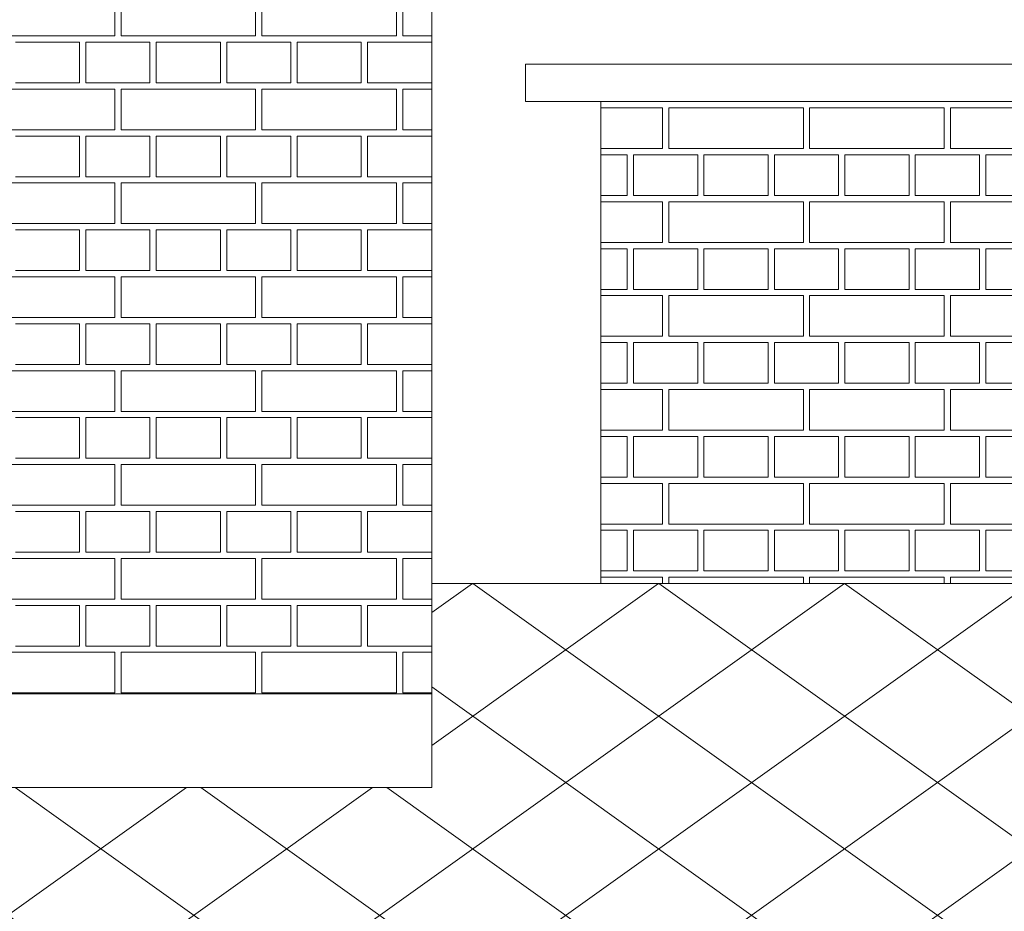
# Model space of a CAD drawing. Extents: x -396299 to -11759, y -15022 to 18278.
# Tile 32 of 205: x -321207 to -319634, y 11577 to 13002. Entities that reach past the tile are written whole.
import ezdxf

# ---------------------------------------------------------------- set-up
doc = ezdxf.new("R2010")
doc.units = 0
doc.header["$MEASUREMENT"] = 0
doc.layers.add('Arch kolorystyka_Nr_Pióra__102', color=7, linetype='Continuous', lineweight=13, true_color=0xcccccc)
doc.layers.add('arch wypelnienia_Nr_Pióra__2', color=7, linetype='Continuous', lineweight=13, true_color=0x7f7f7f)
doc.layers.add('INWENT DACH_Nr_Pióra__21', color=7, linetype='Continuous', lineweight=13)
doc.layers.add('INWENT.ŚCIANY_Nr_Pióra__21', color=7, linetype='Continuous', lineweight=13)

# ---------------------------------------------------------------- blocks, each defined once
blk = doc.blocks.new('*X26')
at = {"layer": 'Arch kolorystyka_Nr_Pióra__102', "linetype": 'Continuous'}
for p, q in [((-320278.7, 12860.6), (-320180, 12860.6)), ((-320180, 12795.6), (-320180, 12860.6)), ((-320170, 12795.6), (-320170, 12860.6)), ((-320170, 12860.6), (-319955, 12860.6)), ((-319955, 12795.6), (-319955, 12860.6)), ((-319945, 12795.6), (-319945, 12860.6)), ((-319945, 12860.6), (-319730, 12860.6)), ((-319730, 12795.6), (-319730, 12860.6)), ((-319720, 12795.6), (-319720, 12860.6)), ((-319720, 12860.6), (-319505, 12860.6)), ((-319505, 12795.6), (-319505, 12860.6)), ((-319495, 12795.6), (-319495, 12860.6)), ((-319495, 12860.6), (-319280, 12860.6)), ((-319280, 12795.6), (-319280, 12860.6)), ((-319270, 12795.6), (-319270, 12860.6)), ((-319270, 12860.6), (-319055, 12860.6)), ((-319055, 12795.6), (-319055, 12860.6)), ((-319045, 12795.6), (-319045, 12860.6)), ((-319045, 12860.6), (-318998.7, 12860.6)), ((-320180, 12795.6), (-320278.7, 12795.6)), ((-319955, 12795.6), (-320170, 12795.6)), ((-319730, 12795.6), (-319945, 12795.6)), ((-319505, 12795.6), (-319720, 12795.6)), ((-319280, 12795.6), (-319495, 12795.6)), ((-319055, 12795.6), (-319270, 12795.6)), ((-318998.7, 12795.6), (-319045, 12795.6)), ((-320236.2, 12785.6), (-320278.7, 12785.6)), ((-320236.2, 12785.6), (-320236.2, 12720.6)), ((-320123.7, 12785.6), (-320226.2, 12785.6)), ((-320226.2, 12785.6), (-320226.2, 12720.6)), ((-320123.7, 12785.6), (-320123.7, 12720.6)), ((-320011.2, 12785.6), (-320113.7, 12785.6)), ((-320113.7, 12785.6), (-320113.7, 12720.6)), ((-320011.2, 12785.6), (-320011.2, 12720.6)), ((-319898.7, 12785.6), (-320001.2, 12785.6)), ((-320001.2, 12785.6), (-320001.2, 12720.6)), ((-319898.7, 12785.6), (-319898.7, 12720.6)), ((-319786.2, 12785.6), (-319888.7, 12785.6)), ((-319888.7, 12785.6), (-319888.7, 12720.6)), ((-319786.2, 12785.6), (-319786.2, 12720.6)), ((-319673.7, 12785.6), (-319776.2, 12785.6)), ((-319776.2, 12785.6), (-319776.2, 12720.6)), ((-319673.7, 12785.6), (-319673.7, 12720.6)), ((-319561.2, 12785.6), (-319663.7, 12785.6)), ((-319663.7, 12785.6), (-319663.7, 12720.6)), ((-319561.2, 12785.6), (-319561.2, 12720.6)), ((-319448.7, 12785.6), (-319551.2, 12785.6)), ((-319551.2, 12785.6), (-319551.2, 12720.6)), ((-319448.7, 12785.6), (-319448.7, 12720.6)), ((-319336.2, 12785.6), (-319438.7, 12785.6)), ((-319438.7, 12785.6), (-319438.7, 12720.6)), ((-319336.2, 12785.6), (-319336.2, 12720.6)), ((-319223.7, 12785.6), (-319326.2, 12785.6)), ((-319326.2, 12785.6), (-319326.2, 12720.6)), ((-319223.7, 12785.6), (-319223.7, 12720.6)), ((-319111.2, 12785.6), (-319213.7, 12785.6)), ((-319213.7, 12785.6), (-319213.7, 12720.6)), ((-319111.2, 12785.6), (-319111.2, 12720.6)), ((-318998.7, 12785.6), (-319101.2, 12785.6)), ((-319101.2, 12785.6), (-319101.2, 12720.6)), ((-318998.7, 12785.6), (-318998.7, 12720.6)), ((-320236.2, 12720.6), (-320278.7, 12720.6)), ((-320278.7, 12710.6), (-320180, 12710.6)), ((-320123.7, 12720.6), (-320226.2, 12720.6)), ((-320180, 12645.6), (-320180, 12710.6)), ((-320170, 12645.6), (-320170, 12710.6)), ((-320170, 12710.6), (-319955, 12710.6)), ((-320011.2, 12720.6), (-320113.7, 12720.6)), ((-319898.7, 12720.6), (-320001.2, 12720.6)), ((-319955, 12645.6), (-319955, 12710.6)), ((-319945, 12645.6), (-319945, 12710.6)), ((-319945, 12710.6), (-319730, 12710.6)), ((-319786.2, 12720.6), (-319888.7, 12720.6)), ((-319673.7, 12720.6), (-319776.2, 12720.6)), ((-319730, 12645.6), (-319730, 12710.6)), ((-319720, 12645.6), (-319720, 12710.6)), ((-319720, 12710.6), (-319505, 12710.6)), ((-319561.2, 12720.6), (-319663.7, 12720.6)), ((-319448.7, 12720.6), (-319551.2, 12720.6)), ((-319505, 12645.6), (-319505, 12710.6)), ((-319495, 12645.6), (-319495, 12710.6)), ((-319495, 12710.6), (-319280, 12710.6)), ((-319336.2, 12720.6), (-319438.7, 12720.6)), ((-319223.7, 12720.6), (-319326.2, 12720.6)), ((-319280, 12645.6), (-319280, 12710.6)), ((-319270, 12645.6), (-319270, 12710.6)), ((-319270, 12710.6), (-319055, 12710.6)), ((-319111.2, 12720.6), (-319213.7, 12720.6)), ((-318998.7, 12720.6), (-319101.2, 12720.6)), ((-319055, 12645.6), (-319055, 12710.6)), ((-319045, 12645.6), (-319045, 12710.6)), ((-319045, 12710.6), (-318998.7, 12710.6)), ((-320180, 12645.6), (-320278.7, 12645.6)), ((-320236.2, 12635.6), (-320278.7, 12635.6)), ((-320236.2, 12635.6), (-320236.2, 12570.6)), ((-320123.7, 12635.6), (-320226.2, 12635.6)), ((-320226.2, 12635.6), (-320226.2, 12570.6)), ((-319955, 12645.6), (-320170, 12645.6)), ((-320123.7, 12635.6), (-320123.7, 12570.6)), ((-320011.2, 12635.6), (-320113.7, 12635.6)), ((-320113.7, 12635.6), (-320113.7, 12570.6)), ((-320011.2, 12635.6), (-320011.2, 12570.6)), ((-319898.7, 12635.6), (-320001.2, 12635.6)), ((-320001.2, 12635.6), (-320001.2, 12570.6)), ((-319730, 12645.6), (-319945, 12645.6)), ((-319898.7, 12635.6), (-319898.7, 12570.6)), ((-319786.2, 12635.6), (-319888.7, 12635.6)), ((-319888.7, 12635.6), (-319888.7, 12570.6)), ((-319786.2, 12635.6), (-319786.2, 12570.6)), ((-319673.7, 12635.6), (-319776.2, 12635.6)), ((-319776.2, 12635.6), (-319776.2, 12570.6)), ((-319505, 12645.6), (-319720, 12645.6)), ((-319673.7, 12635.6), (-319673.7, 12570.6)), ((-319561.2, 12635.6), (-319663.7, 12635.6)), ((-319663.7, 12635.6), (-319663.7, 12570.6)), ((-319561.2, 12635.6), (-319561.2, 12570.6)), ((-319448.7, 12635.6), (-319551.2, 12635.6)), ((-319551.2, 12635.6), (-319551.2, 12570.6)), ((-319280, 12645.6), (-319495, 12645.6)), ((-319448.7, 12635.6), (-319448.7, 12570.6)), ((-319336.2, 12635.6), (-319438.7, 12635.6)), ((-319438.7, 12635.6), (-319438.7, 12570.6)), ((-319336.2, 12635.6), (-319336.2, 12570.6)), ((-319223.7, 12635.6), (-319326.2, 12635.6)), ((-319326.2, 12635.6), (-319326.2, 12570.6)), ((-319055, 12645.6), (-319270, 12645.6)), ((-319223.7, 12635.6), (-319223.7, 12570.6)), ((-319111.2, 12635.6), (-319213.7, 12635.6)), ((-319213.7, 12635.6), (-319213.7, 12570.6)), ((-319111.2, 12635.6), (-319111.2, 12570.6)), ((-318998.7, 12635.6), (-319101.2, 12635.6)), ((-319101.2, 12635.6), (-319101.2, 12570.6)), ((-318998.7, 12645.6), (-319045, 12645.6)), ((-318998.7, 12635.6), (-318998.7, 12570.6)), ((-320236.2, 12570.6), (-320278.7, 12570.6)), ((-320123.7, 12570.6), (-320226.2, 12570.6)), ((-320011.2, 12570.6), (-320113.7, 12570.6)), ((-319898.7, 12570.6), (-320001.2, 12570.6)), ((-319786.2, 12570.6), (-319888.7, 12570.6)), ((-319673.7, 12570.6), (-319776.2, 12570.6)), ((-319561.2, 12570.6), (-319663.7, 12570.6)), ((-319448.7, 12570.6), (-319551.2, 12570.6)), ((-319336.2, 12570.6), (-319438.7, 12570.6)), ((-319223.7, 12570.6), (-319326.2, 12570.6)), ((-319111.2, 12570.6), (-319213.7, 12570.6)), ((-318998.7, 12570.6), (-319101.2, 12570.6)), ((-320278.7, 12560.6), (-320180, 12560.6)), ((-320180, 12495.6), (-320180, 12560.6)), ((-320170, 12495.6), (-320170, 12560.6)), ((-320170, 12560.6), (-319955, 12560.6)), ((-319955, 12495.6), (-319955, 12560.6)), ((-319945, 12495.6), (-319945, 12560.6)), ((-319945, 12560.6), (-319730, 12560.6)), ((-319730, 12495.6), (-319730, 12560.6)), ((-319720, 12495.6), (-319720, 12560.6)), ((-319720, 12560.6), (-319505, 12560.6)), ((-319505, 12495.6), (-319505, 12560.6)), ((-319495, 12495.6), (-319495, 12560.6)), ((-319495, 12560.6), (-319280, 12560.6)), ((-319280, 12495.6), (-319280, 12560.6)), ((-319270, 12495.6), (-319270, 12560.6)), ((-319270, 12560.6), (-319055, 12560.6)), ((-319055, 12495.6), (-319055, 12560.6)), ((-319045, 12495.6), (-319045, 12560.6)), ((-319045, 12560.6), (-318998.7, 12560.6)), ((-320180, 12495.6), (-320278.7, 12495.6)), ((-319955, 12495.6), (-320170, 12495.6)), ((-319730, 12495.6), (-319945, 12495.6)), ((-319505, 12495.6), (-319720, 12495.6)), ((-319280, 12495.6), (-319495, 12495.6)), ((-319055, 12495.6), (-319270, 12495.6)), ((-318998.7, 12495.6), (-319045, 12495.6)), ((-320236.2, 12485.6), (-320278.7, 12485.6)), ((-320236.2, 12485.6), (-320236.2, 12420.6)), ((-320123.7, 12485.6), (-320226.2, 12485.6)), ((-320226.2, 12485.6), (-320226.2, 12420.6)), ((-320123.7, 12485.6), (-320123.7, 12420.6)), ((-320011.2, 12485.6), (-320113.7, 12485.6)), ((-320113.7, 12485.6), (-320113.7, 12420.6)), ((-320011.2, 12485.6), (-320011.2, 12420.6)), ((-319898.7, 12485.6), (-320001.2, 12485.6)), ((-320001.2, 12485.6), (-320001.2, 12420.6)), ((-319898.7, 12485.6), (-319898.7, 12420.6)), ((-319786.2, 12485.6), (-319888.7, 12485.6)), ((-319888.7, 12485.6), (-319888.7, 12420.6)), ((-319786.2, 12485.6), (-319786.2, 12420.6)), ((-319673.7, 12485.6), (-319776.2, 12485.6)), ((-319776.2, 12485.6), (-319776.2, 12420.6)), ((-319673.7, 12485.6), (-319673.7, 12420.6)), ((-319561.2, 12485.6), (-319663.7, 12485.6)), ((-319663.7, 12485.6), (-319663.7, 12420.6)), ((-319561.2, 12485.6), (-319561.2, 12420.6)), ((-319448.7, 12485.6), (-319551.2, 12485.6)), ((-319551.2, 12485.6), (-319551.2, 12420.6)), ((-319448.7, 12485.6), (-319448.7, 12420.6)), ((-319336.2, 12485.6), (-319438.7, 12485.6)), ((-319438.7, 12485.6), (-319438.7, 12420.6)), ((-319336.2, 12485.6), (-319336.2, 12420.6)), ((-319223.7, 12485.6), (-319326.2, 12485.6)), ((-319326.2, 12485.6), (-319326.2, 12420.6)), ((-319223.7, 12485.6), (-319223.7, 12420.6)), ((-319111.2, 12485.6), (-319213.7, 12485.6)), ((-319213.7, 12485.6), (-319213.7, 12420.6)), ((-319111.2, 12485.6), (-319111.2, 12420.6)), ((-318998.7, 12485.6), (-319101.2, 12485.6)), ((-319101.2, 12485.6), (-319101.2, 12420.6)), ((-318998.7, 12485.6), (-318998.7, 12420.6)), ((-320236.2, 12420.6), (-320278.7, 12420.6)), ((-320278.7, 12410.6), (-320180, 12410.6)), ((-320123.7, 12420.6), (-320226.2, 12420.6)), ((-320180, 12345.6), (-320180, 12410.6)), ((-320170, 12345.6), (-320170, 12410.6)), ((-320170, 12410.6), (-319955, 12410.6)), ((-320011.2, 12420.6), (-320113.7, 12420.6)), ((-319898.7, 12420.6), (-320001.2, 12420.6)), ((-319955, 12345.6), (-319955, 12410.6)), ((-319945, 12345.6), (-319945, 12410.6)), ((-319945, 12410.6), (-319730, 12410.6)), ((-319786.2, 12420.6), (-319888.7, 12420.6)), ((-319673.7, 12420.6), (-319776.2, 12420.6)), ((-319730, 12345.6), (-319730, 12410.6)), ((-319720, 12345.6), (-319720, 12410.6)), ((-319720, 12410.6), (-319505, 12410.6)), ((-319561.2, 12420.6), (-319663.7, 12420.6)), ((-319448.7, 12420.6), (-319551.2, 12420.6)), ((-319505, 12345.6), (-319505, 12410.6)), ((-319495, 12345.6), (-319495, 12410.6)), ((-319495, 12410.6), (-319280, 12410.6)), ((-319336.2, 12420.6), (-319438.7, 12420.6)), ((-319223.7, 12420.6), (-319326.2, 12420.6)), ((-319280, 12345.6), (-319280, 12410.6)), ((-319270, 12345.6), (-319270, 12410.6)), ((-319270, 12410.6), (-319055, 12410.6)), ((-319111.2, 12420.6), (-319213.7, 12420.6)), ((-318998.7, 12420.6), (-319101.2, 12420.6)), ((-319055, 12345.6), (-319055, 12410.6)), ((-319045, 12345.6), (-319045, 12410.6)), ((-319045, 12410.6), (-318998.7, 12410.6)), ((-320180, 12345.6), (-320278.7, 12345.6)), ((-320236.2, 12335.6), (-320278.7, 12335.6)), ((-320236.2, 12335.6), (-320236.2, 12270.6)), ((-320123.7, 12335.6), (-320226.2, 12335.6)), ((-320226.2, 12335.6), (-320226.2, 12270.6)), ((-319955, 12345.6), (-320170, 12345.6)), ((-320123.7, 12335.6), (-320123.7, 12270.6)), ((-320011.2, 12335.6), (-320113.7, 12335.6)), ((-320113.7, 12335.6), (-320113.7, 12270.6)), ((-320011.2, 12335.6), (-320011.2, 12270.6)), ((-319898.7, 12335.6), (-320001.2, 12335.6)), ((-320001.2, 12335.6), (-320001.2, 12270.6)), ((-319730, 12345.6), (-319945, 12345.6)), ((-319898.7, 12335.6), (-319898.7, 12270.6)), ((-319786.2, 12335.6), (-319888.7, 12335.6)), ((-319888.7, 12335.6), (-319888.7, 12270.6)), ((-319786.2, 12335.6), (-319786.2, 12270.6)), ((-319673.7, 12335.6), (-319776.2, 12335.6)), ((-319776.2, 12335.6), (-319776.2, 12270.6)), ((-319505, 12345.6), (-319720, 12345.6)), ((-319673.7, 12335.6), (-319673.7, 12270.6)), ((-319561.2, 12335.6), (-319663.7, 12335.6)), ((-319663.7, 12335.6), (-319663.7, 12270.6)), ((-319561.2, 12335.6), (-319561.2, 12270.6)), ((-319448.7, 12335.6), (-319551.2, 12335.6)), ((-319551.2, 12335.6), (-319551.2, 12270.6)), ((-319280, 12345.6), (-319495, 12345.6)), ((-319448.7, 12335.6), (-319448.7, 12270.6)), ((-319336.2, 12335.6), (-319438.7, 12335.6)), ((-319438.7, 12335.6), (-319438.7, 12270.6)), ((-319336.2, 12335.6), (-319336.2, 12270.6)), ((-319223.7, 12335.6), (-319326.2, 12335.6)), ((-319326.2, 12335.6), (-319326.2, 12270.6)), ((-319055, 12345.6), (-319270, 12345.6)), ((-319223.7, 12335.6), (-319223.7, 12270.6)), ((-319111.2, 12335.6), (-319213.7, 12335.6)), ((-319213.7, 12335.6), (-319213.7, 12270.6)), ((-319111.2, 12335.6), (-319111.2, 12270.6)), ((-318998.7, 12335.6), (-319101.2, 12335.6)), ((-319101.2, 12335.6), (-319101.2, 12270.6)), ((-318998.7, 12345.6), (-319045, 12345.6)), ((-318998.7, 12335.6), (-318998.7, 12270.6)), ((-320236.2, 12270.6), (-320278.7, 12270.6)), ((-320123.7, 12270.6), (-320226.2, 12270.6)), ((-320011.2, 12270.6), (-320113.7, 12270.6)), ((-319898.7, 12270.6), (-320001.2, 12270.6)), ((-319786.2, 12270.6), (-319888.7, 12270.6)), ((-319673.7, 12270.6), (-319776.2, 12270.6)), ((-319561.2, 12270.6), (-319663.7, 12270.6)), ((-319448.7, 12270.6), (-319551.2, 12270.6)), ((-319336.2, 12270.6), (-319438.7, 12270.6)), ((-319223.7, 12270.6), (-319326.2, 12270.6)), ((-319111.2, 12270.6), (-319213.7, 12270.6)), ((-318998.7, 12270.6), (-319101.2, 12270.6)), ((-320278.7, 12260.6), (-320180, 12260.6)), ((-320180, 12195.6), (-320180, 12260.6)), ((-320170, 12195.6), (-320170, 12260.6)), ((-320170, 12260.6), (-319955, 12260.6)), ((-319955, 12195.6), (-319955, 12260.6)), ((-319945, 12195.6), (-319945, 12260.6)), ((-319945, 12260.6), (-319730, 12260.6)), ((-319730, 12195.6), (-319730, 12260.6)), ((-319720, 12195.6), (-319720, 12260.6)), ((-319720, 12260.6), (-319505, 12260.6)), ((-319505, 12195.6), (-319505, 12260.6)), ((-319495, 12195.6), (-319495, 12260.6)), ((-319495, 12260.6), (-319280, 12260.6)), ((-319280, 12195.6), (-319280, 12260.6)), ((-319270, 12195.6), (-319270, 12260.6)), ((-319270, 12260.6), (-319055, 12260.6)), ((-319055, 12195.6), (-319055, 12260.6)), ((-319045, 12195.6), (-319045, 12260.6)), ((-319045, 12260.6), (-318998.7, 12260.6)), ((-320180, 12195.6), (-320278.7, 12195.6)), ((-319955, 12195.6), (-320170, 12195.6)), ((-319730, 12195.6), (-319945, 12195.6)), ((-319505, 12195.6), (-319720, 12195.6)), ((-319280, 12195.6), (-319495, 12195.6)), ((-319055, 12195.6), (-319270, 12195.6)), ((-318998.7, 12195.6), (-319045, 12195.6)), ((-320236.2, 12185.6), (-320278.7, 12185.6)), ((-320236.2, 12185.6), (-320236.2, 12120.6)), ((-320123.7, 12185.6), (-320226.2, 12185.6)), ((-320226.2, 12185.6), (-320226.2, 12120.6)), ((-320123.7, 12185.6), (-320123.7, 12120.6)), ((-320011.2, 12185.6), (-320113.7, 12185.6)), ((-320113.7, 12185.6), (-320113.7, 12120.6)), ((-320011.2, 12185.6), (-320011.2, 12120.6)), ((-319898.7, 12185.6), (-320001.2, 12185.6)), ((-320001.2, 12185.6), (-320001.2, 12120.6)), ((-319898.7, 12185.6), (-319898.7, 12120.6)), ((-319786.2, 12185.6), (-319888.7, 12185.6)), ((-319888.7, 12185.6), (-319888.7, 12120.6)), ((-319786.2, 12185.6), (-319786.2, 12120.6)), ((-319673.7, 12185.6), (-319776.2, 12185.6)), ((-319776.2, 12185.6), (-319776.2, 12120.6)), ((-319673.7, 12185.6), (-319673.7, 12120.6)), ((-319561.2, 12185.6), (-319663.7, 12185.6)), ((-319663.7, 12185.6), (-319663.7, 12120.6)), ((-319561.2, 12185.6), (-319561.2, 12120.6)), ((-319448.7, 12185.6), (-319551.2, 12185.6)), ((-319551.2, 12185.6), (-319551.2, 12120.6)), ((-319448.7, 12185.6), (-319448.7, 12120.6)), ((-319336.2, 12185.6), (-319438.7, 12185.6)), ((-319438.7, 12185.6), (-319438.7, 12120.6)), ((-319336.2, 12185.6), (-319336.2, 12120.6)), ((-319223.7, 12185.6), (-319326.2, 12185.6)), ((-319326.2, 12185.6), (-319326.2, 12120.6)), ((-319223.7, 12185.6), (-319223.7, 12120.6)), ((-319111.2, 12185.6), (-319213.7, 12185.6)), ((-319213.7, 12185.6), (-319213.7, 12120.6)), ((-319111.2, 12185.6), (-319111.2, 12120.6)), ((-318998.7, 12185.6), (-319101.2, 12185.6)), ((-319101.2, 12185.6), (-319101.2, 12120.6)), ((-318998.7, 12185.6), (-318998.7, 12120.6)), ((-320236.2, 12120.6), (-320278.7, 12120.6)), ((-320123.7, 12120.6), (-320226.2, 12120.6)), ((-320011.2, 12120.6), (-320113.7, 12120.6)), ((-319898.7, 12120.6), (-320001.2, 12120.6)), ((-319786.2, 12120.6), (-319888.7, 12120.6)), ((-319673.7, 12120.6), (-319776.2, 12120.6)), ((-319561.2, 12120.6), (-319663.7, 12120.6)), ((-319448.7, 12120.6), (-319551.2, 12120.6)), ((-319336.2, 12120.6), (-319438.7, 12120.6)), ((-319223.7, 12120.6), (-319326.2, 12120.6)), ((-319111.2, 12120.6), (-319213.7, 12120.6)), ((-318998.7, 12120.6), (-319101.2, 12120.6)), ((-320278.7, 12110.6), (-320180, 12110.6)), ((-320180, 12100.6), (-320180, 12110.6)), ((-320170, 12100.6), (-320170, 12110.6)), ((-320170, 12110.6), (-319955, 12110.6)), ((-319955, 12100.6), (-319955, 12110.6)), ((-319945, 12100.6), (-319945, 12110.6)), ((-319945, 12110.6), (-319730, 12110.6)), ((-319730, 12100.6), (-319730, 12110.6)), ((-319720, 12100.6), (-319720, 12110.6)), ((-319720, 12110.6), (-319505, 12110.6)), ((-319505, 12100.6), (-319505, 12110.6)), ((-319495, 12100.6), (-319495, 12110.6)), ((-319495, 12110.6), (-319280, 12110.6)), ((-319280, 12100.6), (-319280, 12110.6)), ((-319270, 12100.6), (-319270, 12110.6)), ((-319270, 12110.6), (-319055, 12110.6)), ((-319055, 12100.6), (-319055, 12110.6)), ((-319045, 12100.6), (-319045, 12110.6)), ((-319045, 12110.6), (-318998.7, 12110.6))]:
    blk.add_line(p, q, dxfattribs=at)
blk = doc.blocks.new('Wypełnienie_13')
at = {"layer": 'Arch kolorystyka_Nr_Pióra__102', "linetype": 'Continuous'}
blk.add_blockref('*X26', (0, 0), dxfattribs=at)
blk = doc.blocks.new('*X28')
at = {"layer": 'Arch kolorystyka_Nr_Pióra__102', "linetype": 'Continuous'}
for p, q in [((-321055, 12975.6), (-321055, 13040.6)), ((-321045, 12975.6), (-321045, 13040.6)), ((-320830, 12975.6), (-320830, 13040.6)), ((-320820, 12975.6), (-320820, 13040.6)), ((-320605, 12975.6), (-320605, 13040.6)), ((-320595, 12975.6), (-320595, 13040.6)), ((-321055, 12975.6), (-321270, 12975.6)), ((-321111.2, 12965.6), (-321213.7, 12965.6)), ((-321111.2, 12965.6), (-321111.2, 12900.6)), ((-320998.7, 12965.6), (-321101.2, 12965.6)), ((-321101.2, 12965.6), (-321101.2, 12900.6)), ((-320830, 12975.6), (-321045, 12975.6)), ((-320998.7, 12965.6), (-320998.7, 12900.6)), ((-320886.2, 12965.6), (-320988.7, 12965.6)), ((-320988.7, 12965.6), (-320988.7, 12900.6)), ((-320886.2, 12965.6), (-320886.2, 12900.6)), ((-320773.7, 12965.6), (-320876.2, 12965.6)), ((-320876.2, 12965.6), (-320876.2, 12900.6)), ((-320605, 12975.6), (-320820, 12975.6)), ((-320773.7, 12965.6), (-320773.7, 12900.6)), ((-320661.2, 12965.6), (-320763.7, 12965.6)), ((-320763.7, 12965.6), (-320763.7, 12900.6)), ((-320661.2, 12965.6), (-320661.2, 12900.6)), ((-320548.7, 12965.6), (-320651.2, 12965.6)), ((-320651.2, 12965.6), (-320651.2, 12900.6)), ((-320548.7, 12975.6), (-320595, 12975.6)), ((-320548.7, 12965.6), (-320548.7, 12900.6)), ((-321111.2, 12900.6), (-321213.7, 12900.6)), ((-320998.7, 12900.6), (-321101.2, 12900.6)), ((-320886.2, 12900.6), (-320988.7, 12900.6)), ((-320773.7, 12900.6), (-320876.2, 12900.6)), ((-320661.2, 12900.6), (-320763.7, 12900.6)), ((-320548.7, 12900.6), (-320651.2, 12900.6)), ((-321270, 12890.6), (-321055, 12890.6)), ((-321055, 12825.6), (-321055, 12890.6)), ((-321045, 12825.6), (-321045, 12890.6)), ((-321045, 12890.6), (-320830, 12890.6)), ((-320830, 12825.6), (-320830, 12890.6)), ((-320820, 12825.6), (-320820, 12890.6)), ((-320820, 12890.6), (-320605, 12890.6)), ((-320605, 12825.6), (-320605, 12890.6)), ((-320595, 12825.6), (-320595, 12890.6)), ((-320595, 12890.6), (-320548.7, 12890.6)), ((-321055, 12825.6), (-321270, 12825.6)), ((-320830, 12825.6), (-321045, 12825.6)), ((-320605, 12825.6), (-320820, 12825.6)), ((-320548.7, 12825.6), (-320595, 12825.6)), ((-321111.2, 12815.6), (-321213.7, 12815.6)), ((-321111.2, 12815.6), (-321111.2, 12750.6)), ((-320998.7, 12815.6), (-321101.2, 12815.6)), ((-321101.2, 12815.6), (-321101.2, 12750.6)), ((-320998.7, 12815.6), (-320998.7, 12750.6)), ((-320886.2, 12815.6), (-320988.7, 12815.6)), ((-320988.7, 12815.6), (-320988.7, 12750.6)), ((-320886.2, 12815.6), (-320886.2, 12750.6)), ((-320773.7, 12815.6), (-320876.2, 12815.6)), ((-320876.2, 12815.6), (-320876.2, 12750.6)), ((-320773.7, 12815.6), (-320773.7, 12750.6)), ((-320661.2, 12815.6), (-320763.7, 12815.6)), ((-320763.7, 12815.6), (-320763.7, 12750.6)), ((-320661.2, 12815.6), (-320661.2, 12750.6)), ((-320548.7, 12815.6), (-320651.2, 12815.6)), ((-320651.2, 12815.6), (-320651.2, 12750.6)), ((-320548.7, 12815.6), (-320548.7, 12750.6)), ((-321270, 12740.6), (-321055, 12740.6)), ((-321111.2, 12750.6), (-321213.7, 12750.6)), ((-320998.7, 12750.6), (-321101.2, 12750.6)), ((-321055, 12675.6), (-321055, 12740.6)), ((-321045, 12675.6), (-321045, 12740.6)), ((-321045, 12740.6), (-320830, 12740.6)), ((-320886.2, 12750.6), (-320988.7, 12750.6)), ((-320773.7, 12750.6), (-320876.2, 12750.6)), ((-320830, 12675.6), (-320830, 12740.6)), ((-320820, 12675.6), (-320820, 12740.6)), ((-320820, 12740.6), (-320605, 12740.6)), ((-320661.2, 12750.6), (-320763.7, 12750.6)), ((-320548.7, 12750.6), (-320651.2, 12750.6)), ((-320605, 12675.6), (-320605, 12740.6)), ((-320595, 12675.6), (-320595, 12740.6)), ((-320595, 12740.6), (-320548.7, 12740.6)), ((-321055, 12675.6), (-321270, 12675.6)), ((-321111.2, 12665.6), (-321213.7, 12665.6)), ((-321111.2, 12665.6), (-321111.2, 12600.6)), ((-320998.7, 12665.6), (-321101.2, 12665.6)), ((-321101.2, 12665.6), (-321101.2, 12600.6)), ((-320830, 12675.6), (-321045, 12675.6)), ((-320998.7, 12665.6), (-320998.7, 12600.6)), ((-320886.2, 12665.6), (-320988.7, 12665.6)), ((-320988.7, 12665.6), (-320988.7, 12600.6)), ((-320886.2, 12665.6), (-320886.2, 12600.6)), ((-320773.7, 12665.6), (-320876.2, 12665.6)), ((-320876.2, 12665.6), (-320876.2, 12600.6)), ((-320605, 12675.6), (-320820, 12675.6)), ((-320773.7, 12665.6), (-320773.7, 12600.6)), ((-320661.2, 12665.6), (-320763.7, 12665.6)), ((-320763.7, 12665.6), (-320763.7, 12600.6)), ((-320661.2, 12665.6), (-320661.2, 12600.6)), ((-320548.7, 12665.6), (-320651.2, 12665.6)), ((-320651.2, 12665.6), (-320651.2, 12600.6)), ((-320548.7, 12675.6), (-320595, 12675.6)), ((-320548.7, 12665.6), (-320548.7, 12600.6)), ((-321111.2, 12600.6), (-321213.7, 12600.6)), ((-320998.7, 12600.6), (-321101.2, 12600.6)), ((-320886.2, 12600.6), (-320988.7, 12600.6)), ((-320773.7, 12600.6), (-320876.2, 12600.6)), ((-320661.2, 12600.6), (-320763.7, 12600.6)), ((-320548.7, 12600.6), (-320651.2, 12600.6)), ((-321270, 12590.6), (-321055, 12590.6)), ((-321055, 12525.6), (-321055, 12590.6)), ((-321045, 12525.6), (-321045, 12590.6)), ((-321045, 12590.6), (-320830, 12590.6)), ((-320830, 12525.6), (-320830, 12590.6)), ((-320820, 12525.6), (-320820, 12590.6)), ((-320820, 12590.6), (-320605, 12590.6)), ((-320605, 12525.6), (-320605, 12590.6)), ((-320595, 12525.6), (-320595, 12590.6)), ((-320595, 12590.6), (-320548.7, 12590.6)), ((-321055, 12525.6), (-321270, 12525.6)), ((-320830, 12525.6), (-321045, 12525.6)), ((-320605, 12525.6), (-320820, 12525.6)), ((-320548.7, 12525.6), (-320595, 12525.6)), ((-321111.2, 12515.6), (-321213.7, 12515.6)), ((-321111.2, 12515.6), (-321111.2, 12450.6)), ((-320998.7, 12515.6), (-321101.2, 12515.6)), ((-321101.2, 12515.6), (-321101.2, 12450.6)), ((-320998.7, 12515.6), (-320998.7, 12450.6)), ((-320886.2, 12515.6), (-320988.7, 12515.6)), ((-320988.7, 12515.6), (-320988.7, 12450.6)), ((-320886.2, 12515.6), (-320886.2, 12450.6)), ((-320773.7, 12515.6), (-320876.2, 12515.6)), ((-320876.2, 12515.6), (-320876.2, 12450.6)), ((-320773.7, 12515.6), (-320773.7, 12450.6)), ((-320661.2, 12515.6), (-320763.7, 12515.6)), ((-320763.7, 12515.6), (-320763.7, 12450.6)), ((-320661.2, 12515.6), (-320661.2, 12450.6)), ((-320548.7, 12515.6), (-320651.2, 12515.6)), ((-320651.2, 12515.6), (-320651.2, 12450.6)), ((-320548.7, 12515.6), (-320548.7, 12450.6)), ((-321111.2, 12450.6), (-321213.7, 12450.6)), ((-320998.7, 12450.6), (-321101.2, 12450.6)), ((-320886.2, 12450.6), (-320988.7, 12450.6)), ((-320773.7, 12450.6), (-320876.2, 12450.6)), ((-320661.2, 12450.6), (-320763.7, 12450.6)), ((-320548.7, 12450.6), (-320651.2, 12450.6)), ((-321270, 12440.6), (-321055, 12440.6)), ((-321055, 12375.6), (-321055, 12440.6)), ((-321045, 12375.6), (-321045, 12440.6)), ((-321045, 12440.6), (-320830, 12440.6)), ((-320830, 12375.6), (-320830, 12440.6)), ((-320820, 12375.6), (-320820, 12440.6)), ((-320820, 12440.6), (-320605, 12440.6)), ((-320605, 12375.6), (-320605, 12440.6)), ((-320595, 12375.6), (-320595, 12440.6)), ((-320595, 12440.6), (-320548.7, 12440.6)), ((-321055, 12375.6), (-321270, 12375.6)), ((-321111.2, 12365.6), (-321213.7, 12365.6)), ((-321111.2, 12365.6), (-321111.2, 12300.6)), ((-320998.7, 12365.6), (-321101.2, 12365.6)), ((-321101.2, 12365.6), (-321101.2, 12300.6)), ((-320830, 12375.6), (-321045, 12375.6)), ((-320998.7, 12365.6), (-320998.7, 12300.6)), ((-320886.2, 12365.6), (-320988.7, 12365.6)), ((-320988.7, 12365.6), (-320988.7, 12300.6)), ((-320886.2, 12365.6), (-320886.2, 12300.6)), ((-320773.7, 12365.6), (-320876.2, 12365.6)), ((-320876.2, 12365.6), (-320876.2, 12300.6)), ((-320605, 12375.6), (-320820, 12375.6)), ((-320773.7, 12365.6), (-320773.7, 12300.6)), ((-320661.2, 12365.6), (-320763.7, 12365.6)), ((-320763.7, 12365.6), (-320763.7, 12300.6)), ((-320661.2, 12365.6), (-320661.2, 12300.6)), ((-320548.7, 12365.6), (-320651.2, 12365.6)), ((-320651.2, 12365.6), (-320651.2, 12300.6)), ((-320548.7, 12375.6), (-320595, 12375.6)), ((-320548.7, 12365.6), (-320548.7, 12300.6)), ((-321111.2, 12300.6), (-321213.7, 12300.6)), ((-320998.7, 12300.6), (-321101.2, 12300.6)), ((-320886.2, 12300.6), (-320988.7, 12300.6)), ((-320773.7, 12300.6), (-320876.2, 12300.6)), ((-320661.2, 12300.6), (-320763.7, 12300.6)), ((-320548.7, 12300.6), (-320651.2, 12300.6)), ((-321270, 12290.6), (-321055, 12290.6)), ((-321055, 12225.6), (-321055, 12290.6)), ((-321045, 12225.6), (-321045, 12290.6)), ((-321045, 12290.6), (-320830, 12290.6)), ((-320830, 12225.6), (-320830, 12290.6)), ((-320820, 12225.6), (-320820, 12290.6)), ((-320820, 12290.6), (-320605, 12290.6)), ((-320605, 12225.6), (-320605, 12290.6)), ((-320595, 12225.6), (-320595, 12290.6)), ((-320595, 12290.6), (-320548.7, 12290.6)), ((-321055, 12225.6), (-321270, 12225.6)), ((-320830, 12225.6), (-321045, 12225.6)), ((-320605, 12225.6), (-320820, 12225.6)), ((-320548.7, 12225.6), (-320595, 12225.6)), ((-321111.2, 12215.6), (-321213.7, 12215.6)), ((-321111.2, 12215.6), (-321111.2, 12150.6)), ((-320998.7, 12215.6), (-321101.2, 12215.6)), ((-321101.2, 12215.6), (-321101.2, 12150.6)), ((-320998.7, 12215.6), (-320998.7, 12150.6)), ((-320886.2, 12215.6), (-320988.7, 12215.6)), ((-320988.7, 12215.6), (-320988.7, 12150.6)), ((-320886.2, 12215.6), (-320886.2, 12150.6)), ((-320773.7, 12215.6), (-320876.2, 12215.6)), ((-320876.2, 12215.6), (-320876.2, 12150.6)), ((-320773.7, 12215.6), (-320773.7, 12150.6)), ((-320661.2, 12215.6), (-320763.7, 12215.6)), ((-320763.7, 12215.6), (-320763.7, 12150.6)), ((-320661.2, 12215.6), (-320661.2, 12150.6)), ((-320548.7, 12215.6), (-320651.2, 12215.6)), ((-320651.2, 12215.6), (-320651.2, 12150.6)), ((-320548.7, 12215.6), (-320548.7, 12150.6)), ((-321111.2, 12150.6), (-321213.7, 12150.6)), ((-320998.7, 12150.6), (-321101.2, 12150.6)), ((-320886.2, 12150.6), (-320988.7, 12150.6)), ((-320773.7, 12150.6), (-320876.2, 12150.6)), ((-320661.2, 12150.6), (-320763.7, 12150.6)), ((-320548.7, 12150.6), (-320651.2, 12150.6)), ((-321270, 12140.6), (-321055, 12140.6)), ((-321055, 12075.6), (-321055, 12140.6)), ((-321045, 12075.6), (-321045, 12140.6)), ((-321045, 12140.6), (-320830, 12140.6)), ((-320830, 12075.6), (-320830, 12140.6)), ((-320820, 12075.6), (-320820, 12140.6)), ((-320820, 12140.6), (-320605, 12140.6)), ((-320605, 12075.6), (-320605, 12140.6)), ((-320595, 12075.6), (-320595, 12140.6)), ((-320595, 12140.6), (-320548.7, 12140.6)), ((-321055, 12075.6), (-321270, 12075.6)), ((-321111.2, 12065.6), (-321213.7, 12065.6)), ((-321111.2, 12065.6), (-321111.2, 12000.6)), ((-320998.7, 12065.6), (-321101.2, 12065.6)), ((-321101.2, 12065.6), (-321101.2, 12000.6)), ((-320830, 12075.6), (-321045, 12075.6)), ((-320998.7, 12065.6), (-320998.7, 12000.6)), ((-320886.2, 12065.6), (-320988.7, 12065.6)), ((-320988.7, 12065.6), (-320988.7, 12000.6)), ((-320886.2, 12065.6), (-320886.2, 12000.6)), ((-320773.7, 12065.6), (-320876.2, 12065.6)), ((-320876.2, 12065.6), (-320876.2, 12000.6)), ((-320605, 12075.6), (-320820, 12075.6)), ((-320773.7, 12065.6), (-320773.7, 12000.6)), ((-320661.2, 12065.6), (-320763.7, 12065.6)), ((-320763.7, 12065.6), (-320763.7, 12000.6)), ((-320661.2, 12065.6), (-320661.2, 12000.6)), ((-320548.7, 12065.6), (-320651.2, 12065.6)), ((-320651.2, 12065.6), (-320651.2, 12000.6)), ((-320548.7, 12075.6), (-320595, 12075.6)), ((-320548.7, 12065.6), (-320548.7, 12000.6)), ((-321270, 11990.6), (-321055, 11990.6)), ((-321111.2, 12000.6), (-321213.7, 12000.6)), ((-320998.7, 12000.6), (-321101.2, 12000.6)), ((-321055, 11925.6), (-321055, 11990.6)), ((-321045, 11925.6), (-321045, 11990.6)), ((-321045, 11990.6), (-320830, 11990.6)), ((-320886.2, 12000.6), (-320988.7, 12000.6)), ((-320773.7, 12000.6), (-320876.2, 12000.6)), ((-320830, 11925.6), (-320830, 11990.6)), ((-320820, 11925.6), (-320820, 11990.6)), ((-320820, 11990.6), (-320605, 11990.6)), ((-320661.2, 12000.6), (-320763.7, 12000.6)), ((-320548.7, 12000.6), (-320651.2, 12000.6)), ((-320605, 11925.6), (-320605, 11990.6)), ((-320595, 11925.6), (-320595, 11990.6)), ((-320595, 11990.6), (-320548.7, 11990.6)), ((-321055, 11925.6), (-321270, 11925.6)), ((-320830, 11925.6), (-321045, 11925.6)), ((-320605, 11925.6), (-320820, 11925.6)), ((-320548.7, 11925.6), (-320595, 11925.6))]:
    blk.add_line(p, q, dxfattribs=at)
blk = doc.blocks.new('Wypełnienie_14')
at = {"layer": 'Arch kolorystyka_Nr_Pióra__102', "linetype": 'Continuous'}
blk.add_blockref('*X28', (0, 0), dxfattribs=at)

msp = doc.modelspace()

# ---------------------------------------------------------------- hatches: boundary and pattern name
at = {"layer": 'arch wypelnienia_Nr_Pióra__2', "linetype": 'Continuous'}
h = msp.add_hatch(dxfattribs=at)
h.set_pattern_fill('Concrete_Block', color=256, style=0, pattern_type=2)
h.set_pattern_definition([(144.4623, (-313058.74, 12100.65), (148.4924, 106.066), []), (35.5377, (-313058.74, 12100.65), (-148.4924, 106.066), [])])
h.paths.add_polyline_path([(-322293.1, 12100.6), (-320588.7, 10869), (-320438.7, 10868.4, -0.406237), (-320513.7, 10793.4), (-320588.7, 10793.4), (-320588.7, 10653.2), (-320788.7, 10653.2), (-320788.7, 8765), (-320320.4, 8145.4), (-320320.4, 8075), (-320328.7, 8075), (-320328.7, 8053.2), (-320348.7, 8053.2), (-320348.7, 8023.2), (-320368.7, 8023.2), (-320368.7, 7993.2), (-320388.7, 7993.2), (-320388.7, 7957.6), (-309228.7, 7957.6), (-309228.7, 8488.2), (-309328.7, 8488.2), (-309328.7, 8588.2), (-309428.7, 8588.2), (-309428.7, 8708.2), (-309528.7, 8708.2), (-309528.7, 8778.2), (-309558.7, 8778.2), (-309558.7, 8808.2), (-304128.7, 8808.2), (-304078.7, 8808.2), (-303228.7, 9296.1), (-303228.7, 9324.8), (-303228.7, 10408.2), (-303363.7, 10408.2), (-303363.7, 10520.3), (-303438.7, 10520.3, -0.411875), (-303513.7, 10594.7), (-303363.7, 10594.7), (-303363.7, 10618.2), (-302473.7, 11508.2), (-302118.7, 11508.2), (-302118.7, 12100.6), (-312418.7, 12100.6), (-313058.7, 12100.6), (-315358.7, 12100.6), (-315358.7, 12000.6), (-316158.7, 12000.6), (-316158.7, 12100.6), (-320548.7, 12100.6), (-320548.7, 11774.4), (-321738.7, 11774.4), (-321738.7, 12100.6)], flags=0)
h.paths.add_polyline_path([(-319163.7, 10520.3, -0.411875), (-319238.7, 10594.7), (-319088.7, 10594.7), (-319088.7, 10618.2), (-318198.7, 11508.2), (-317308.7, 10618.2), (-317308.7, 10594.7), (-317158.7, 10594.7, -0.411875), (-317233.7, 10520.3), (-317308.7, 10520.3), (-317308.7, 10408.2), (-317443.7, 10408.2), (-317443.7, 8813.2), (-317593.7, 8813.2), (-318803.7, 8813.2), (-318953.7, 8813.2), (-318953.7, 10408.2), (-319088.7, 10408.2), (-319088.7, 10520.3)], flags=0)
h.paths.add_polyline_path([(-317113.7, 10594.7), (-316963.7, 10594.7), (-316963.7, 10618.2), (-316073.7, 11508.2), (-315183.7, 10618.2), (-315183.7, 10594.7), (-315033.7, 10594.7, -0.411875), (-315108.7, 10520.3), (-315183.7, 10520.3), (-315183.7, 10408.2), (-315318.7, 10408.2), (-315318.7, 8813.2), (-315468.7, 8813.2), (-316678.7, 8813.2), (-316828.7, 8813.2), (-316828.7, 10408.2), (-316963.7, 10408.2), (-316963.7, 10520.3), (-317038.7, 10520.3, -0.411875)], flags=0)
h.paths.add_polyline_path([(-311948.7, 10520.3, -0.414214), (-312023.7, 10595.3), (-311873.7, 10595.3), (-311873.7, 10618.2), (-310983.7, 11508.2), (-310093.7, 10618.2), (-310093.7, 10595.3), (-310093.7, 10594.7), (-309943.7, 10594.7, -0.411875), (-310018.7, 10520.3), (-310093.7, 10520.3), (-310093.7, 10408.2), (-310228.7, 10408.2), (-310228.7, 8813.2), (-311738.7, 8813.2), (-311738.7, 10408.2), (-311873.7, 10408.2), (-311873.7, 10520.3)], flags=0)
h.paths.add_polyline_path([(-307973.7, 10595.3), (-307823.7, 10595.3), (-307823.7, 10618.2), (-306933.7, 11508.2), (-306043.7, 10618.2), (-306043.7, 10595.3), (-306043.7, 10594.7), (-305893.7, 10594.7, -0.411875), (-305968.7, 10520.3), (-306043.7, 10520.3), (-306043.7, 10408.2), (-306178.7, 10408.2), (-306178.7, 8813.2), (-307688.7, 8813.2), (-307688.7, 10408.2), (-307823.7, 10408.2), (-307823.7, 10520.3), (-307898.7, 10520.3, -0.414214)], flags=0)
h.paths.add_polyline_path([(-313948.7, 9421.5), (-313948.7, 10084.7), (-313248.7, 10084.7), (-313248.7, 9421.5)], flags=0)
h.paths.add_polyline_path([(-305458.7, 9421.5), (-305458.7, 10084.7), (-304758.7, 10084.7), (-304758.7, 9421.5)], flags=0)
h.paths.add_polyline_path([(-313828.7, 11562), (-313828.7, 11970.2), (-312888.7, 11970.2), (-312888.7, 11562)], flags=0)

# ---------------------------------------------------------------- linework, layer by layer
at = {"layer": 'INWENT DACH_Nr_Pióra__21', "linetype": 'Continuous'}
for p, q in [((-320548.7, 14100.6), (-320548.7, 11774.4)), ((-320398.7, 12930.6), (-320398.7, 12870.6)), ((-318878.7, 12930.6), (-320398.7, 12930.6)), ((-318878.7, 12870.6), (-320398.7, 12870.6)), ((-316158.7, 12100.6), (-320548.7, 12100.6)), ((-320548.7, 11924.4), (-321738.7, 11924.4)), ((-320548.7, 11774.4), (-321738.7, 11774.4))]:
    msp.add_line(p, q, dxfattribs=at)
at = {"layer": 'INWENT.ŚCIANY_Nr_Pióra__21', "linetype": 'Continuous'}
msp.add_line((-320278.7, 12100.6), (-320278.7, 12870.6), dxfattribs=at)

# ---------------------------------------------------------------- block references
at = {"layer": 'Arch kolorystyka_Nr_Pióra__102', "linetype": 'Continuous'}
for name in ['Wypełnienie_14', 'Wypełnienie_13']:
    msp.add_blockref(name, (0, 0), dxfattribs=at)

doc.saveas('drawing.dxf')
